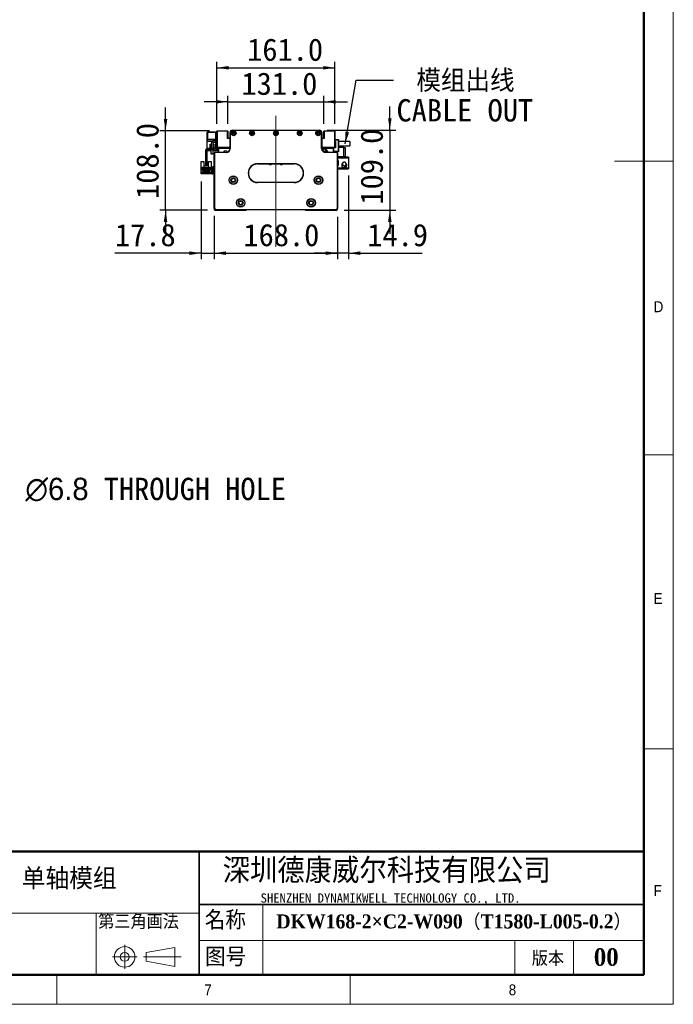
# Model space of a CAD drawing. Header units: millimetres. Extents: x 40 to 3320, y 40 to 2336.
# Tile 9 of 14: x 2430 to 3320, y 40 to 1381. Entities that reach past the tile are written whole.
import ezdxf

# ---------------------------------------------------------------- set-up
doc = ezdxf.new("R2010")
doc.units = ezdxf.units.MM
doc.header["$LTSCALE"] = 8
doc.header["$PDSIZE"] = -1
doc.linetypes.add('CENTERX2', pattern=[20.32, 12.7, -2.54, 2.54, -2.54])
doc.layers.add('DIMNS', color=7, linetype='Continuous')
doc.styles.add('SLDTEXTSTYLE0', font='Gothic.ttf', dxfattribs={"width": 0.913})
doc.styles.add('SLDTEXTSTYLE1', font='timesbd.ttf', dxfattribs={"width": 0.933})
doc.styles.add('SLDTEXTSTYLE3', font='txt', dxfattribs={"bigfont": 'bigfont'})
doc.styles.add('SLDTEXTSTYLE4', font='txt', dxfattribs={"bigfont": 'bigfont'})
doc.styles.add('SLDTEXTSTYLE5', font='txt')
doc.styles.add('SLDTEXTSTYLE6', font='timesbd.ttf', dxfattribs={"width": 0.933, "bigfont": 'bigfont'})
doc.styles.add('SLDTEXTSTYLE7', font='txt')
doc.styles.add('SLDTEXTSTYLE8', font='txt', dxfattribs={"bigfont": 'bigfont'})
doc.dimstyles.new('SLDDIMSTYLE0', dxfattribs={"dimtxt": 30.4, "dimasz": 16, "dimexe": 0, "dimexo": 0.0625, "dimgap": 7.6, "dimtad": 2, "dimdec": 1, "dimrnd": 1e-09, "dimzin": 4, "dimdsep": 46, "dimtxsty": 'SLDTEXTSTYLE7', "dimsah": 1, "dimcen": 0.09, "dimadec": 0, "dimazin": 1, "dimtfac": 1, "dimtdec": 1, "dimtmove": 0, "dimatfit": 0, "dimfxl": 0, "dimfrac": 2, "dimtolj": 1, "dimtzin": 12, "dimarcsym": 0})
doc.dimstyles.new('SLDDIMSTYLE4', dxfattribs={"dimtxt": 0.18, "dimasz": 16, "dimexe": 0, "dimexo": 0.0625, "dimgap": 0, "dimtad": 0, "dimtih": 1, "dimtoh": 1, "dimdec": 0, "dimrnd": 1e-09, "dimzin": 0, "dimdsep": 46, "dimtxsty": 'Standard', "dimsah": 1, "dimcen": 0.09, "dimadec": 0, "dimazin": 0, "dimtfac": 16, "dimtdec": 0, "dimtofl": 0, "dimtmove": 0, "dimatfit": 3, "dimfxl": 0, "dimfrac": 2, "dimtolj": 1, "dimtzin": 0, "dimarcsym": 0})
doc.dimstyles.new('SLDDIMSTYLE5', dxfattribs={"dimtxt": 30.4, "dimasz": 16, "dimexe": 0, "dimexo": 0.0625, "dimgap": 7.6, "dimtad": 2, "dimdec": 1, "dimrnd": 1e-09, "dimzin": 12, "dimdsep": 46, "dimtxsty": 'SLDTEXTSTYLE7', "dimsah": 1, "dimcen": 0.09, "dimadec": 0, "dimazin": 3, "dimtfac": 1, "dimtdec": 1, "dimtmove": 0, "dimatfit": 0, "dimfxl": 0, "dimfrac": 2, "dimtolj": 1, "dimtzin": 12, "dimarcsym": 0})
doc.dimstyles.new('SLDDIMSTYLE7', dxfattribs={"dimtxt": 30.4, "dimasz": 16, "dimexe": 0, "dimexo": 0.0625, "dimgap": 7.6, "dimtad": 0, "dimtih": 1, "dimtoh": 1, "dimdec": 1, "dimrnd": 1e-09, "dimzin": 12, "dimdsep": 46, "dimtxsty": 'SLDTEXTSTYLE7', "dimsah": 1, "dimcen": 0, "dimadec": 0, "dimazin": 3, "dimtfac": 1, "dimtdec": 1, "dimtofl": 0, "dimtmove": 0, "dimatfit": 3, "dimfxl": 0, "dimfrac": 2, "dimtolj": 1, "dimtzin": 12, "dimarcsym": 0})

# ---------------------------------------------------------------- blocks, each defined once
blk = doc.blocks.new('_D_12')
at = {"layer": 'DIMNS'}
for p, q in [((2694.6, 1112), (2694.6, 1054.7)), ((2862.6, 1112), (2862.6, 1054.7)), ((2694.6, 1062.7), (2862.6, 1062.7))]:
    blk.add_line(p, q, dxfattribs=at)
for points in [[(2694.6, 1062.7), (2710.6, 1060.3), (2710.6, 1065.1)], [(2862.6, 1062.7), (2846.6, 1065.1), (2846.6, 1060.3)]]:
    blk.add_solid(points, dxfattribs=at)
at = {"layer": 'DIMNS', "insert": (2734.4, 1102.6), "char_height": 30.4, "attachment_point": 1, "style": 'SLDTEXTSTYLE7'}
blk.add_mtext('168.0', dxfattribs=at)
blk = doc.blocks.new('_D_13')
at = {"layer": 'DIMNS'}
for p, q in [((2676.8, 1160.5), (2676.8, 1054.7)), ((2694.6, 1113.5), (2694.6, 1054.7)), ((2676.8, 1062.7), (2559.4, 1062.7)), ((2676.8, 1062.7), (2694.6, 1062.7)), ((2694.6, 1062.7), (2726.6, 1062.7))]:
    blk.add_line(p, q, dxfattribs=at)
for points in [[(2676.8, 1062.7), (2660.8, 1065.1), (2660.8, 1060.3)], [(2694.6, 1062.7), (2710.6, 1060.3), (2710.6, 1065.1)]]:
    blk.add_solid(points, dxfattribs=at)
at = {"layer": 'DIMNS', "insert": (2559.4, 1102.6), "char_height": 30.4, "attachment_point": 1, "style": 'SLDTEXTSTYLE7'}
blk.add_mtext('17.8', dxfattribs=at)
blk = doc.blocks.new('_D_14')
at = {"layer": 'DIMNS'}
for p, q in [((2933.8, 1230.2), (2933.8, 1262.2)), ((2848.3, 1230.2), (2941.8, 1230.2)), ((2933.8, 1230.2), (2933.8, 1121.2)), ((2871.8, 1121.2), (2941.8, 1121.2)), ((2933.8, 1121.2), (2933.8, 1089.2))]:
    blk.add_line(p, q, dxfattribs=at)
for points in [[(2933.8, 1230.2), (2936.2, 1246.2), (2931.4, 1246.2)], [(2933.8, 1121.2), (2931.4, 1105.2), (2936.2, 1105.2)]]:
    blk.add_solid(points, dxfattribs=at)
at = {"layer": 'DIMNS', "insert": (2893.9, 1128.8), "char_height": 30.4, "attachment_point": 1, "rotation": 90, "style": 'SLDTEXTSTYLE7'}
blk.add_mtext('109.0', dxfattribs=at)
blk = doc.blocks.new('_D_15')
at = {"layer": 'DIMNS'}
for p, q in [((2713.1, 1239), (2713.1, 1276.8)), ((2844.1, 1239), (2844.1, 1276.8)), ((2713.1, 1268.8), (2681.1, 1268.8)), ((2713.1, 1268.8), (2844.1, 1268.8)), ((2844.1, 1268.8), (2876.1, 1268.8))]:
    blk.add_line(p, q, dxfattribs=at)
for points in [[(2713.1, 1268.8), (2697.1, 1271.2), (2697.1, 1266.4)], [(2844.1, 1268.8), (2860.1, 1266.4), (2860.1, 1271.2)]]:
    blk.add_solid(points, dxfattribs=at)
at = {"layer": 'DIMNS', "insert": (2731.7, 1308.7), "char_height": 30.4, "attachment_point": 1, "style": 'SLDTEXTSTYLE7'}
blk.add_mtext('131.0', dxfattribs=at)
blk = doc.blocks.new('_D_16')
at = {"layer": 'DIMNS'}
for p, q in [((2698.1, 1239), (2698.1, 1323.1)), ((2698.1, 1315.1), (2859.1, 1315.1)), ((2859.1, 1239), (2859.1, 1323.1))]:
    blk.add_line(p, q, dxfattribs=at)
for points in [[(2698.1, 1315.1), (2714.1, 1312.7), (2714.1, 1317.5)], [(2859.1, 1315.1), (2843.1, 1317.5), (2843.1, 1312.7)]]:
    blk.add_solid(points, dxfattribs=at)
at = {"layer": 'DIMNS', "insert": (2739.5, 1355), "char_height": 30.4, "attachment_point": 1, "style": 'SLDTEXTSTYLE7'}
blk.add_mtext('161.0', dxfattribs=at)
blk = doc.blocks.new('_D_17')
at = {"layer": 'DIMNS'}
for p, q in [((2628.3, 1229.2), (2628.3, 1261.2)), ((2688.3, 1229.2), (2620.3, 1229.2)), ((2628.3, 1121.2), (2628.3, 1229.2)), ((2685.5, 1121.2), (2620.3, 1121.2)), ((2628.3, 1121.2), (2628.3, 1089.2))]:
    blk.add_line(p, q, dxfattribs=at)
for points in [[(2628.3, 1229.2), (2630.7, 1245.2), (2625.9, 1245.2)], [(2628.3, 1121.2), (2625.9, 1105.2), (2630.7, 1105.2)]]:
    blk.add_solid(points, dxfattribs=at)
at = {"layer": 'DIMNS', "insert": (2588.4, 1136.5), "char_height": 30.4, "attachment_point": 1, "rotation": 90, "style": 'SLDTEXTSTYLE7'}
blk.add_mtext('108.0', dxfattribs=at)
blk = doc.blocks.new('_D_18')
at = {"layer": 'DIMNS'}
for p, q in [((2877.5, 1168.3), (2877.5, 1054.7)), ((2862.6, 1112), (2862.6, 1054.7)), ((2862.6, 1062.7), (2830.6, 1062.7)), ((2877.5, 1062.7), (2862.6, 1062.7)), ((2877.5, 1062.7), (2978, 1062.7))]:
    blk.add_line(p, q, dxfattribs=at)
for points in [[(2862.6, 1062.7), (2846.6, 1065.1), (2846.6, 1060.3)], [(2877.5, 1062.7), (2893.5, 1060.3), (2893.5, 1065.1)]]:
    blk.add_solid(points, dxfattribs=at)
at = {"layer": 'DIMNS', "insert": (2903.1, 1102.6), "char_height": 30.4, "attachment_point": 1, "style": 'SLDTEXTSTYLE7'}
blk.add_mtext('14.9', dxfattribs=at)
blk = doc.blocks.new('SW_NOTE_7')
at = {"layer": 'DIMNS', "color": 0, "char_height": 30.4, "attachment_point": 1}
for s, insert, style in [(' 模组出线', (4.1, 14.5), 'SLDTEXTSTYLE8'), ('CABLE OUT', (4.1, -25.7), 'SLDTEXTSTYLE7')]:
    blk.add_mtext(s, dxfattribs=dict(at, insert=insert, style=style))
blk = doc.blocks.new('_D_25')
at = {"layer": 'Defpoints', "color": 0}
for p in [(2278.6, 675.1), (2275.2, 669.2)]:
    blk.add_point(p, dxfattribs=at)
at = {"layer": 'DIMNS', "color": 0, "lineweight": -2}
for p, q in [((2316.8, 741.2), (2286.6, 689)), ((2347, 741.2), (2316.8, 741.2))]:
    blk.add_line(p, q, dxfattribs=at)
at = {"layer": 'DIMNS', "color": 0}
blk.add_solid([(2284.3, 690.3), (2289, 687.6), (2278.6, 675.1)], dxfattribs=at)
at = {"layer": 'DIMNS', "color": 0, "insert": (2354.6, 756.9), "char_height": 30.4, "attachment_point": 1, "style": 'SLDTEXTSTYLE7'}
blk.add_mtext('\\A1;38X {\\fMS PGothic|b0|i0|c128|p34;∅6.8} THROUGH HOLE', dxfattribs=at)

msp = doc.modelspace()

# ---------------------------------------------------------------- linework, layer by layer
at = {"color": 7, "linetype": 'Continuous', "lineweight": 18}
for p, q in [((3320, 40), (3320, 2336)), ((3280, 2296), (3280, 80)), ((3320, 1188), (3240, 1188)), ((3280, 788), (3320, 788)), ((3280, 388), (3320, 388)), ((2760.74, 176), (2760.74, 80)), ((2201.48, 164), (2674.01, 164)), ((2533.82, 164), (2533.82, 80)), ((2572.64, 121.19), (2572.64, 88.5)), ((2674.01, 126.72), (3280, 126.72)), ((3104, 126.72), (3104, 80)), ((3184, 126.72), (3184, 80)), ((2601.91, 110.55), (2640.75, 117.27)), ((2601.91, 98.55), (2601.91, 110.55)), ((2640.75, 117.27), (2640.75, 91.68)), ((2556, 104.55), (2589.61, 104.55)), ((2598.44, 104.55), (2649.56, 104.55)), ((2601.91, 98.55), (2640.75, 91.68)), ((80, 80), (3280, 80)), ((984, 80), (3280, 80)), ((2480, 40), (2480, 80)), ((2880, 80), (2880, 40)), ((40, 40), (3320, 40))]:
    msp.add_line(p, q, dxfattribs=at)
at = {"color": 7, "linetype": 'Continuous', "lineweight": 50}
for p, q in [((3280, 2296), (3280, 80)), ((3280, 248), (1464, 248)), ((80, 80), (3280, 80))]:
    msp.add_line(p, q, dxfattribs=at)
at = {"color": 7, "linetype": 'Continuous', "lineweight": 25}
for p, q in [((2685.41, 1227.67), (2685.11, 1227.37)), ((2685.41, 1227.37), (2685.11, 1227.25)), ((2685.11, 1227.25), (2685.11, 1227.37)), ((2685.11, 1218.1), (2685.11, 1227.25)), ((2685.41, 1227.67), (2685.41, 1227.37)), ((2685.41, 1227.67), (2696.11, 1227.67)), ((2685.41, 1227.37), (2685.41, 1217.97)), ((2696.11, 1227.37), (2685.41, 1227.37)), ((2696.11, 1227.67), (2698.11, 1227.67)), ((2696.11, 1226.67), (2696.11, 1227.67)), ((2698.11, 1226.67), (2696.11, 1226.67)), ((2696.11, 1226.67), (2696.11, 1217.67)), ((2698.41, 1229.17), (2698.11, 1228.87)), ((2698.11, 1206.97), (2698.11, 1228.87)), ((2698.41, 1228.87), (2698.11, 1228.87)), ((2698.41, 1228.87), (2698.41, 1229.17)), ((2698.41, 1229.17), (2712.81, 1229.17)), ((2698.41, 1228.87), (2698.41, 1206.97)), ((2712.81, 1228.87), (2698.41, 1228.87)), ((2712.81, 1228.87), (2712.81, 1229.17)), ((2713.11, 1228.87), (2712.81, 1229.17)), ((2712.81, 1218.67), (2712.81, 1228.87)), ((2712.81, 1228.87), (2713.11, 1228.87)), ((2713.11, 1228.87), (2713.11, 1218.67)), ((2716.11, 1205.17), (2716.11, 1227.17)), ((2716.11, 1227.17), (2716.41, 1227.17)), ((2716.41, 1227.17), (2716.41, 1205.17)), ((2716.61, 1228.83), (2716.61, 1228.87)), ((2716.61, 1228.87), (2716.64, 1228.87)), ((2719.11, 1230.17), (2719.11, 1229.87)), ((2719.11, 1230.17), (2838.11, 1230.17)), ((2838.11, 1229.87), (2719.11, 1229.87)), ((2838.11, 1230.17), (2838.11, 1229.87)), ((2840.59, 1228.87), (2840.61, 1228.87)), ((2840.61, 1228.87), (2840.61, 1228.83)), ((2841.11, 1227.17), (2840.81, 1227.17)), ((2840.81, 1205.17), (2840.81, 1227.17)), ((2841.11, 1227.17), (2841.11, 1205.17)), ((2844.11, 1228.87), (2844.41, 1229.17)), ((2844.11, 1228.87), (2844.41, 1228.87)), ((2844.11, 1218.67), (2844.11, 1228.87)), ((2844.41, 1229.17), (2844.41, 1228.87)), ((2844.41, 1229.17), (2858.81, 1229.17)), ((2844.41, 1228.87), (2844.41, 1218.67)), ((2858.81, 1228.87), (2844.41, 1228.87)), ((2858.81, 1229.17), (2858.81, 1228.87)), ((2858.81, 1229.17), (2859.11, 1228.87)), ((2859.11, 1228.87), (2858.81, 1228.87)), ((2858.81, 1206.97), (2858.81, 1228.87)), ((2859.11, 1228.87), (2859.11, 1206.97)), ((2684.81, 1215.07), (2684.81, 1217.67)), ((2684.81, 1217.67), (2696.11, 1217.67)), ((2684.81, 1215.07), (2692.47, 1215.07)), ((2684.81, 1204.92), (2684.81, 1215.07)), ((2685.11, 1217.97), (2685.11, 1218.1)), ((2685.41, 1217.97), (2685.11, 1218.1)), ((2685.11, 1217.97), (2685.41, 1217.67)), ((2685.41, 1217.97), (2685.41, 1217.67)), ((2685.41, 1217.97), (2696.11, 1217.97)), ((2689.11, 1211.17), (2690.61, 1211.17)), ((2689.11, 1205.17), (2689.11, 1211.17)), ((2690.61, 1211.69), (2690.61, 1205.67)), ((2692.61, 1211.67), (2692.61, 1205.67)), ((2692.61, 1211.17), (2694.11, 1211.17)), ((2694.11, 1211.17), (2694.11, 1205.17)), ((2696.11, 1214.67), (2698.11, 1214.67)), ((2696.11, 1213.67), (2696.11, 1214.67)), ((2696.11, 1213.67), (2696.11, 1206.67)), ((2698.11, 1213.67), (2696.11, 1213.67)), ((2697.17, 1215.07), (2698.11, 1215.07)), ((2698.11, 1206.97), (2698.41, 1206.67)), ((2698.41, 1206.97), (2698.11, 1206.97)), ((2698.11, 1206.97), (2698.11, 1206.67)), ((2698.41, 1206.97), (2698.41, 1206.67)), ((2698.41, 1206.97), (2716.11, 1206.97)), ((2698.41, 1202.17), (2698.41, 1206.67)), ((2716.11, 1206.67), (2698.41, 1206.67)), ((2700.11, 1205.67), (2701.11, 1206.67)), ((2716.11, 1218.67), (2712.81, 1218.67)), ((2714.04, 1206.67), (2714.33, 1206.38)), ((2844.41, 1218.67), (2841.11, 1218.67)), ((2841.11, 1206.97), (2858.81, 1206.97)), ((2858.81, 1206.67), (2841.11, 1206.67)), ((2842.89, 1206.38), (2843.19, 1206.67)), ((2856.11, 1206.67), (2857.11, 1205.67)), ((2859.11, 1206.97), (2858.81, 1206.67)), ((2858.81, 1206.97), (2858.81, 1206.67)), ((2859.11, 1206.97), (2858.81, 1206.97)), ((2859.61, 1206.67), (2858.81, 1206.67)), ((2859.11, 1217.67), (2863.81, 1217.67)), ((2863.81, 1216.67), (2859.11, 1216.67)), ((2859.11, 1214.67), (2859.61, 1214.67)), ((2859.11, 1208.67), (2859.61, 1208.67)), ((2859.61, 1214.67), (2859.61, 1206.17)), ((2863.81, 1216.67), (2863.81, 1217.67)), ((2863.81, 1217.67), (2864.11, 1217.37)), ((2864.11, 1216.55), (2863.81, 1216.67)), ((2863.81, 1201.67), (2863.81, 1216.67)), ((2864.11, 1217.37), (2864.11, 1216.55)), ((2864.11, 1216.55), (2864.11, 1201.8)), ((2879.11, 1214.67), (2864.11, 1214.67)), ((2864.11, 1208.67), (2879.11, 1208.67)), ((2871.11, 1206.67), (2864.11, 1206.67)), ((2871.11, 1193.67), (2871.11, 1206.67)), ((2871.11, 1206.67), (2873.11, 1206.67)), ((2873.11, 1206.67), (2873.11, 1193.67)), ((2879.11, 1214.67), (2879.11, 1208.67)), ((2682.61, 1201.67), (2682.61, 1182.17)), ((2684.61, 1201.67), (2684.61, 1182.17)), ((2684.81, 1202.17), (2684.81, 1202.42)), ((2689.11, 1202.17), (2684.81, 1202.17)), ((2694.61, 1205.17), (2686.11, 1205.17)), ((2694.61, 1203.17), (2686.11, 1203.17)), ((2689.11, 1202.17), (2689.11, 1203.17)), ((2690.61, 1205.67), (2692.61, 1205.67)), ((2690.61, 1205.17), (2690.61, 1205.67)), ((2690.61, 1197.67), (2690.61, 1203.17)), ((2692.61, 1197.67), (2690.61, 1197.67)), ((2692.61, 1205.67), (2692.61, 1205.17)), ((2692.61, 1203.17), (2692.61, 1197.67)), ((2694.11, 1203.17), (2694.11, 1202.17)), ((2698.41, 1202.17), (2694.11, 1202.17)), ((2694.91, 1198.67), (2694.61, 1198.67)), ((2694.61, 1123.67), (2694.61, 1198.67)), ((2694.91, 1198.67), (2694.91, 1123.8)), ((2696.11, 1199.87), (2696.11, 1200.17)), ((2696.11, 1200.17), (2711.11, 1200.17)), ((2711.11, 1199.87), (2696.11, 1199.87)), ((2700.11, 1200.67), (2700.11, 1205.67)), ((2700.11, 1200.67), (2700.11, 1200.17)), ((2700.51, 1200.27), (2700.11, 1200.67)), ((2700.51, 1200.17), (2700.51, 1200.27)), ((2700.71, 1204.92), (2701.66, 1205.87)), ((2700.71, 1200.17), (2700.71, 1204.92)), ((2700.81, 1204.83), (2701.75, 1205.77)), ((2700.81, 1200.17), (2700.81, 1204.83)), ((2701.66, 1205.87), (2716.11, 1205.87)), ((2701.75, 1205.77), (2716.11, 1205.77)), ((2711.11, 1199.87), (2711.11, 1200.17)), ((2714.83, 1206.17), (2716.11, 1206.17)), ((2716.41, 1205.17), (2716.11, 1205.17)), ((2841.39, 1204.67), (2840.74, 1204.67)), ((2841.11, 1205.17), (2840.81, 1205.17)), ((2841.11, 1206.17), (2842.4, 1206.17)), ((2841.11, 1205.87), (2855.56, 1205.87)), ((2841.11, 1205.77), (2855.47, 1205.77)), ((2846.35, 1201.17), (2843.13, 1201.17)), ((2847.39, 1203.5), (2844.59, 1204.44)), ((2846.11, 1200.17), (2846.11, 1199.87)), ((2846.11, 1200.17), (2861.11, 1200.17)), ((2861.11, 1199.87), (2846.11, 1199.87)), ((2855.47, 1205.77), (2856.41, 1204.83)), ((2855.56, 1205.87), (2856.51, 1204.92)), ((2856.41, 1204.83), (2856.41, 1200.17)), ((2856.51, 1204.92), (2856.51, 1200.17)), ((2857.61, 1206.17), (2857.11, 1205.67)), ((2857.11, 1205.67), (2857.11, 1200.17)), ((2857.11, 1201.67), (2863.81, 1201.67)), ((2863.81, 1200.67), (2857.11, 1200.67)), ((2859.61, 1206.17), (2857.61, 1206.17)), ((2861.11, 1200.17), (2861.11, 1199.87)), ((2862.31, 1123.8), (2862.31, 1198.67)), ((2862.61, 1198.67), (2862.31, 1198.67)), ((2862.61, 1198.67), (2862.61, 1123.67)), ((2863.11, 1196.67), (2862.61, 1196.67)), ((2863.11, 1193.67), (2863.11, 1196.67)), ((2863.11, 1193.67), (2863.11, 1192.47)), ((2871.11, 1193.67), (2863.11, 1193.67)), ((2864.11, 1201.8), (2863.81, 1201.67)), ((2863.81, 1200.67), (2863.81, 1201.67)), ((2864.11, 1200.97), (2863.81, 1200.67)), ((2864.11, 1201.8), (2864.11, 1200.97)), ((2869.11, 1193.67), (2869.11, 1193.47)), ((2877.51, 1193.47), (2869.11, 1193.47)), ((2873.11, 1193.67), (2871.11, 1193.67)), ((2877.51, 1193.47), (2877.51, 1192.47)), ((2676.91, 1187.57), (2680.61, 1187.57)), ((2676.91, 1178.67), (2676.91, 1187.57)), ((2680.61, 1187.57), (2680.61, 1179.17)), ((2682.61, 1182.17), (2684.61, 1182.17)), ((2682.61, 1181.17), (2682.61, 1182.17)), ((2684.61, 1181.17), (2682.61, 1181.17)), ((2684.61, 1182.17), (2684.61, 1181.17)), ((2686.61, 1179.17), (2686.61, 1187.57)), ((2686.61, 1187.57), (2690.31, 1187.57)), ((2690.31, 1187.57), (2690.31, 1178.67)), ((2692.61, 1179.67), (2692.61, 1180.67)), ((2692.61, 1180.67), (2694.61, 1180.67)), ((2753.61, 1184.47), (2803.61, 1184.47)), ((2753.61, 1184.47), (2753.61, 1184.17)), ((2803.61, 1184.17), (2753.61, 1184.17)), ((2772.36, 1182.87), (2769.86, 1182.87)), ((2787.36, 1182.87), (2784.86, 1182.87)), ((2803.61, 1184.47), (2803.61, 1184.17)), ((2863.11, 1188.47), (2863.11, 1192.47)), ((2863.11, 1192.47), (2877.51, 1192.47)), ((2864.11, 1188.47), (2863.11, 1188.47)), ((2863.11, 1188.47), (2863.11, 1187.97)), ((2863.11, 1187.97), (2863.11, 1182.97)), ((2864.11, 1187.97), (2863.11, 1187.97)), ((2863.11, 1182.47), (2863.11, 1182.97)), ((2863.11, 1182.97), (2864.11, 1182.97)), ((2863.11, 1178.47), (2863.11, 1182.47)), ((2863.11, 1182.47), (2864.11, 1182.47)), ((2864.11, 1182.47), (2864.11, 1188.47)), ((2868.56, 1183.27), (2868.46, 1182.47)), ((2868.8, 1183.91), (2868.66, 1183.59)), ((2868.67, 1184.05), (2868.71, 1184.06)), ((2868.71, 1180.88), (2868.67, 1180.89)), ((2868.71, 1184.06), (2869.09, 1184.64)), ((2868.87, 1183.99), (2868.71, 1184.06)), ((2868.83, 1183.89), (2868.71, 1183.95)), ((2877.51, 1192.47), (2877.51, 1178.47)), ((2676.81, 1170.67), (2676.81, 1172.67)), ((2676.81, 1172.67), (2677.81, 1172.67)), ((2677.81, 1170.67), (2676.81, 1170.67)), ((2676.91, 1172.67), (2676.91, 1178.67)), ((2677.71, 1178.67), (2676.91, 1178.67)), ((2677.71, 1178.67), (2678.21, 1179.17)), ((2677.81, 1172.67), (2677.81, 1170.67)), ((2691.61, 1172.67), (2677.81, 1172.67)), ((2691.61, 1170.67), (2677.81, 1170.67)), ((2680.81, 1179.17), (2678.21, 1179.17)), ((2678.61, 1178.62), (2680.81, 1178.62)), ((2678.61, 1175.17), (2678.61, 1178.62)), ((2679.41, 1175.17), (2678.61, 1175.17)), ((2679.41, 1176.82), (2687.81, 1176.82)), ((2679.41, 1175.17), (2679.41, 1176.82)), ((2679.41, 1174.12), (2679.41, 1175.17)), ((2680.61, 1174.12), (2679.41, 1174.12)), ((2680.86, 1175.77), (2680.36, 1175.77)), ((2680.36, 1175.77), (2680.36, 1175.27)), ((2680.36, 1175.27), (2680.86, 1175.27)), ((2680.61, 1173.32), (2680.61, 1174.12)), ((2686.61, 1174.12), (2680.61, 1174.12)), ((2686.61, 1173.32), (2680.61, 1173.32)), ((2680.81, 1178.62), (2680.81, 1179.17)), ((2680.81, 1179.17), (2686.41, 1179.17)), ((2681.16, 1178.62), (2680.81, 1178.62)), ((2680.86, 1175.27), (2680.86, 1175.77)), ((2681.16, 1177.52), (2681.16, 1178.62)), ((2686.06, 1177.52), (2681.16, 1177.52)), ((2682.36, 1175.77), (2682.36, 1175.27)), ((2682.86, 1175.77), (2682.36, 1175.77)), ((2682.36, 1175.27), (2682.86, 1175.27)), ((2682.81, 1178.12), (2684.41, 1178.12)), ((2682.81, 1177.52), (2682.81, 1178.12)), ((2682.86, 1175.27), (2682.86, 1175.77)), ((2684.86, 1175.77), (2684.36, 1175.77)), ((2684.36, 1175.77), (2684.36, 1175.27)), ((2684.36, 1175.27), (2684.86, 1175.27)), ((2684.41, 1177.52), (2684.41, 1178.12)), ((2684.86, 1175.27), (2684.86, 1175.77)), ((2686.41, 1178.62), (2686.06, 1178.62)), ((2686.06, 1178.62), (2686.06, 1177.52)), ((2686.86, 1175.77), (2686.36, 1175.77)), ((2686.36, 1175.77), (2686.36, 1175.27)), ((2686.36, 1175.27), (2686.86, 1175.27)), ((2686.41, 1179.17), (2686.41, 1178.62)), ((2689.01, 1179.17), (2686.41, 1179.17)), ((2686.41, 1178.62), (2688.61, 1178.62)), ((2686.61, 1174.12), (2686.61, 1173.32)), ((2687.81, 1174.12), (2686.61, 1174.12)), ((2686.86, 1175.27), (2686.86, 1175.77)), ((2687.81, 1176.82), (2687.81, 1175.17)), ((2687.81, 1175.17), (2687.81, 1174.12)), ((2688.61, 1175.17), (2687.81, 1175.17)), ((2688.61, 1178.62), (2688.61, 1175.17)), ((2689.01, 1179.17), (2689.51, 1178.67)), ((2690.31, 1178.67), (2689.51, 1178.67)), ((2690.31, 1178.67), (2690.31, 1172.67)), ((2691.61, 1172.67), (2691.61, 1170.67)), ((2694.61, 1179.67), (2692.61, 1179.67)), ((2692.61, 1171.67), (2692.61, 1179.67)), ((2692.61, 1170.67), (2692.61, 1171.67)), ((2692.61, 1171.67), (2694.61, 1171.67)), ((2694.61, 1170.67), (2692.61, 1170.67)), ((2877.51, 1178.47), (2863.11, 1178.47)), ((2863.11, 1178.47), (2863.11, 1177.27)), ((2869.11, 1177.27), (2863.11, 1177.27)), ((2869.11, 1177.47), (2877.51, 1177.47)), ((2869.11, 1177.47), (2869.11, 1177.27)), ((2877.51, 1178.47), (2877.51, 1177.47)), ((2753.61, 1159.17), (2803.61, 1159.17)), ((2753.61, 1159.17), (2753.61, 1158.87)), ((2803.61, 1158.87), (2753.61, 1158.87)), ((2803.61, 1159.17), (2803.61, 1158.87)), ((2694.91, 1123.8), (2694.61, 1123.67)), ((2696.61, 1121.67), (2694.61, 1123.67)), ((2694.61, 1123.67), (2694.61, 1122.17)), ((2694.61, 1122.17), (2695.61, 1121.17)), ((2694.91, 1123.8), (2696.74, 1121.97)), ((2695.61, 1121.17), (2738.11, 1121.17)), ((2696.74, 1121.97), (2696.61, 1121.67)), ((2860.61, 1121.67), (2696.61, 1121.67)), ((2696.74, 1121.97), (2860.49, 1121.97)), ((2738.11, 1121.17), (2738.61, 1121.67)), ((2818.61, 1121.67), (2819.11, 1121.17)), ((2819.11, 1121.17), (2861.61, 1121.17)), ((2860.49, 1121.97), (2862.31, 1123.8)), ((2860.49, 1121.97), (2860.61, 1121.67)), ((2862.61, 1123.67), (2860.61, 1121.67)), ((2861.61, 1121.17), (2862.61, 1122.17)), ((2862.31, 1123.8), (2862.61, 1123.67)), ((2862.61, 1122.17), (2862.61, 1123.67))]:
    msp.add_line(p, q, dxfattribs=at)
at = {"color": 7, "linetype": 'Continuous', "lineweight": 35}
for p, q in [((2674.01, 248), (2674.01, 80)), ((2674.01, 176), (3280, 176))]:
    msp.add_line(p, q, dxfattribs=at)
at = {"color": 7, "linetype": 'Continuous', "lineweight": 25, "flags": 128}
for points in [[(2843.13, 1201.17), (2843.21, 1202.3), (2843.43, 1203.29), (2843.78, 1204.03), (2844.2, 1204.42), (2844.59, 1204.44)], [(2846.35, 1201.17), (2846.42, 1202.07), (2846.62, 1202.84), (2846.92, 1203.34), (2847.27, 1203.52), (2847.62, 1203.34), (2847.92, 1202.84), (2848.12, 1202.07), (2848.19, 1201.17)], [(2846.44, 1200.17), (2846.42, 1200.27), (2846.35, 1201.17)], [(2846.95, 1201.17), (2846.97, 1201.49), (2847.04, 1201.76), (2847.15, 1201.94), (2847.27, 1202), (2847.4, 1201.94), (2847.48, 1201.81)], [(2847.48, 1200.54), (2847.4, 1200.41), (2847.27, 1200.34), (2847.15, 1200.41), (2847.04, 1200.59), (2846.97, 1200.86), (2846.95, 1201.17)], [(2848.19, 1201.17), (2848.12, 1200.27), (2848.1, 1200.17)], [(2691.61, 1170.67), (2692.2, 1170.73), (2692.61, 1170.85)]]:
    msp.add_lwpolyline(points, dxfattribs=at)
at = {"color": 7, "linetype": 'Continuous', "lineweight": 25}
for centre, radius in [((2721.11, 1225.92), 3.25), ((2721.11, 1225.92), 3), ((2721.11, 1225.92), 1.6), ((2721.11, 1225.92), 1.25), ((2746.11, 1225.92), 3.25), ((2746.11, 1225.92), 3), ((2746.11, 1225.92), 1.6), ((2746.11, 1225.92), 1.25), ((2778.61, 1225.92), 3.25), ((2778.61, 1225.92), 3), ((2778.61, 1225.92), 1.6), ((2778.61, 1225.92), 1.25), ((2811.11, 1225.92), 3.25), ((2811.11, 1225.92), 3), ((2811.11, 1225.92), 1.6), ((2811.11, 1225.92), 1.25), ((2836.11, 1225.92), 3.25), ((2836.11, 1225.92), 3), ((2836.11, 1225.92), 1.6), ((2836.11, 1225.92), 1.25), ((2720.61, 1162.17), 5.75), ((2720.61, 1162.17), 5.5), ((2836.61, 1162.17), 5.75), ((2836.61, 1162.17), 5.5), ((2720.61, 1162.17), 3.2), ((2720.61, 1162.17), 2.5), ((2720.61, 1162.17), 2.45), ((2836.61, 1162.17), 3.2), ((2836.61, 1162.17), 2.5), ((2836.61, 1162.17), 2.45), ((2730.61, 1131.17), 5.75), ((2730.61, 1131.17), 5.5), ((2730.61, 1131.17), 3.2), ((2730.61, 1131.17), 2.5), ((2730.61, 1131.17), 2.45), ((2826.61, 1131.17), 5.75), ((2826.61, 1131.17), 5.5), ((2826.61, 1131.17), 3.2), ((2826.61, 1131.17), 2.5), ((2826.61, 1131.17), 2.45)]:
    msp.add_circle(centre, radius, dxfattribs=at)
at = {"color": 7, "linetype": 'Continuous', "lineweight": 18}
for radius in [14, 6]:
    msp.add_circle((2572.64, 104.55), radius, dxfattribs=at)
at = {"color": 7, "linetype": 'Continuous', "lineweight": 25}
for centre, radius, start, end in [((2719.11, 1227.17), 3, 90, 180), ((2719.11, 1227.17), 2.7, 90, 180), ((2838.11, 1227.17), 3, 0, 90), ((2838.11, 1227.17), 2.7, 0, 90), ((2694.61, 1211.69), 4, 94.78019, 180), ((2694.61, 1211.67), 2, 94.78019, 180), ((2694.11, 1217.67), 2, 274.78019, 0), ((2694.11, 1217.65), 4, 274.78019, 300), ((2694.61, 1206.67), 1.5, 270, 0), ((2694.61, 1206.67), 3.5, 270, 0), ((2694.11, 1217.65), 4, 311.85957, 0), ((2686.11, 1201.67), 3.5, 90, 180), ((2686.11, 1201.67), 1.5, 90, 180), ((2696.11, 1198.67), 1.5, 90, 180), ((2696.11, 1198.67), 1.2, 90, 180), ((2710.11, 1198.67), 3.25, 33.63206, 152.51367), ((2711.11, 1205.17), 5.3, 270, 0), ((2711.11, 1205.17), 5, 270, 0), ((2714.83, 1206.87), 0.7, 225, 270), ((2846.11, 1205.17), 5.3, 180, 270), ((2846.11, 1205.17), 5, 180, 270), ((2844.57, 1202.21), 2.61, 134.19893, 176.19158), ((2842.4, 1206.87), 0.7, 270, 315), ((2846.12, 1201.17), 1.5, 0, 25.13624), ((2846.12, 1201.17), 1.5, 334.86376, 0), ((2847.11, 1198.67), 3.25, 27.48633, 71.16109), ((2861.11, 1198.67), 1.5, 0, 90), ((2861.11, 1198.67), 1.2, 0, 90), ((2753.61, 1171.67), 12.8, 90, 270), ((2753.61, 1171.67), 12.5, 90, 270), ((2771.11, 1182.87), 1.25, 359.99991, 180.00009), ((2786.11, 1182.87), 1.25, 359.99991, 180.00009), ((2803.61, 1171.67), 12.8, 270, 90), ((2803.61, 1171.67), 12.5, 270, 90), ((2871.71, 1182.47), 3.4, 207.88541, 44.31348), ((2871.71, 1182.47), 3.45, 237.57421, 0), ((2871.71, 1182.47), 2.5, 274.06825, 11.05475), ((2871.71, 1182.47), 2.6, 277.27427, 10.90897), ((2871.71, 1182.47), 3.45, 0, 47.89891), ((2691.61, 1173.67), 1, 270, 0)]:
    msp.add_arc(centre, radius, start, end, dxfattribs=at)
for points, knots in [([(2842.96, 1204.21), (2842.76, 1204.18), (2842.26, 1204.1), (2841.55, 1204.29), (2841.23, 1204.49), (2841.11, 1204.57)], [0, 0, 0, 0, 0.29526112, 0.74055146, 1, 1, 1, 1]), ([(2844.49, 1204.44), (2844.41, 1204.46), (2844.03, 1204.55), (2843.39, 1204.43), (2842.94, 1204.17), (2842.74, 1204.06)], [0, 0, 0, 0, 0.1321398, 0.6338132, 1, 1, 1, 1]), ([(2847.5, 1201.17), (2847.44, 1201.17), (2847.3, 1201.17), (2847.07, 1201.17), (2846.95, 1201.17)], [0, 0, 0, 0, 0.5000031, 1, 1, 1, 1]), ([(2869.54, 1185.4), (2869.36, 1185.04), (2869.03, 1184.38), (2868.57, 1183.32), (2868.35, 1182.5), (2868.29, 1181.83), (2868.39, 1181.27), (2868.62, 1180.67), (2869.07, 1180.07), (2869.76, 1179.64), (2870.48, 1179.4), (2871.24, 1179.4), (2871.95, 1179.63), (2872.13, 1179.75), (2872.08, 1179.79), (2872.07, 1179.8)], [0, 0, 0, 0, 0.1800984, 0.3300043, 0.4496449, 0.5397496, 0.5746227, 0.605322, 0.6784018, 0.7214064, 0.7619833, 0.8291609, 0.8886695, 0.9605996, 1, 1, 1, 1]), ([(2873.1, 1186.24), (2873.35, 1186.01), (2873.85, 1185.55), (2874.26, 1184.63), (2874.3, 1183.71), (2874.02, 1182.92), (2873.51, 1182.3), (2872.81, 1181.89), (2872.01, 1181.73), (2871.17, 1181.83), (2870.39, 1182.2), (2869.77, 1182.8), (2869.38, 1183.57), (2869.29, 1184.41), (2869.39, 1185.17), (2869.74, 1185.76), (2870.27, 1186.18), (2871, 1186.43), (2871.75, 1186.51), (2872.29, 1186.53), (2872.55, 1186.52), (2872.64, 1186.52), (2872.66, 1186.51), (2872.73, 1186.48), (2872.89, 1186.39), (2873.02, 1186.3), (2873.1, 1186.24)], [0, 0, 0, 0, 0.06481749, 0.12977922, 0.18973187, 0.24261873, 0.29441328, 0.34624351, 0.39872444, 0.45219986, 0.50660164, 0.56145239, 0.61605177, 0.66977243, 0.727069, 0.76537755, 0.8036912, 0.85890934, 0.91422897, 0.94955448, 0.96400096, 0.96485091, 0.96575888, 0.96871015, 0.98052826, 1, 1, 1, 1]), ([(2873.94, 1181.33), (2874.04, 1181.58), (2874.23, 1182.05), (2874.28, 1182.56), (2874.19, 1182.86), (2874.17, 1182.95)], [0, 0, 0, 0, 0.4359585, 0.8267392, 1, 1, 1, 1])]:
    msp.add_open_spline(points, degree=3, knots=knots, dxfattribs=at)
at = {"color": 8, "linetype": 'Continuous', "lineweight": 25}
msp.add_open_spline([(2847.5, 1201.17), (2847.56, 1201.17), (2847.63, 1201.17), (2847.61, 1201.17), (2847.61, 1201.17)], degree=3, knots=[0, 0, 0, 0, 0.7297194, 1, 1, 1, 1], dxfattribs=at)
at = {"layer": 'DIMNS', "linetype": 'CENTERX2', "lineweight": 18}
for p, q in [((2778.61, 1249.47), (2778.61, 1072.87)), ((2778.61, 1071.37), (2778.61, 1180.97))]:
    msp.add_line(p, q, dxfattribs=at)

# ---------------------------------------------------------------- block references
at = {"layer": 'DIMNS'}
msp.add_blockref('SW_NOTE_7', (2938.79, 1298.08), dxfattribs=at)

# ---------------------------------------------------------------- texts
at = {"color": 7, "linetype": 'Continuous', "lineweight": 0}
for s, insert, char_height, attachment_point, style in [('D', (3293.33, 997.17), 14.82, 1, 'SLDTEXTSTYLE0'), ('E', (3293.33, 599.91), 14.82, 1, 'SLDTEXTSTYLE0'), ('深圳德康威尔科技有限公司', (2706.04, 238.94), 33.8667, 1, 'SLDTEXTSTYLE4'), ('单轴模组', (2432.35, 224.64), 25.4, 1, 'SLDTEXTSTYLE6'), ('F', (3293.33, 202.23), 14.82, 1, 'SLDTEXTSTYLE0'), ('SHENZHEN DYNAMIKWELL TECHNOLOGY CO., LTD.', (2757.74, 191.06), 12.7, 1, 'SLDTEXTSTYLE5'), ('名称', (2681.79, 167.24), 25.4, 1, 'SLDTEXTSTYLE3'), ('DKW168-2×C2-W090（T1580-L005-0.2）', (2779.24, 162.39), 19.05, 1, 'SLDTEXTSTYLE6'), ('图号', (2682.13, 117.17), 25.4, 1, 'SLDTEXTSTYLE3'), ('版本', (3127.2, 112.36), 20, 1, 'SLDTEXTSTYLE3'), ('00', (3228.64, 116.35), 24, 2, 'SLDTEXTSTYLE1'), ('7', (2681.17, 67.17), 14.82, 1, 'SLDTEXTSTYLE0'), ('8', (3095.82, 67.17), 14.82, 1, 'SLDTEXTSTYLE0')]:
    msp.add_mtext(s, dxfattribs=dict(at, insert=insert, char_height=char_height, attachment_point=attachment_point, style=style))
at = {"layer": 'DIMNS', "color": 7, "insert": (2536.48, 162.43), "char_height": 20, "attachment_point": 1, "style": 'SLDTEXTSTYLE3'}
msp.add_mtext('第三角画法', dxfattribs=at)

# ---------------------------------------------------------------- dimensions: what is measured, and where the dimension line sits
at = {"layer": 'DIMNS'}
for base, p1, p2, dimstyle, picture, middle in [((2859.11, 1315.08), (2698.11, 1228.87), (2859.11, 1228.87), 'SLDDIMSTYLE0', '_D_16', (2787.9, 1315.08)), ((2844.11, 1268.77), (2713.11, 1228.87), (2844.11, 1228.87), 'SLDDIMSTYLE0', '_D_15', (2780.14, 1268.77)), ((2694.61, 1062.71), (2676.81, 1170.67), (2694.61, 1123.67), 'SLDDIMSTYLE5', '_D_13', (2596.81, 1062.71)), ((2862.61, 1062.71), (2877.51, 1178.47), (2862.61, 1122.17), 'SLDDIMSTYLE5', '_D_18', (2940.54, 1062.71)), ((2862.61, 1062.71), (2694.61, 1122.17), (2862.61, 1122.17), 'SLDDIMSTYLE0', '_D_12', (2782.8, 1062.71))]:
    dim = msp.add_linear_dim(base=base, p1=p1, p2=p2, dimstyle=dimstyle, dxfattribs=at)
    dim.commit()
    dim.dimension.update_dxf_attribs({"geometry": picture, "text_midpoint": middle, "dimtype": 160})
for base, p1, p2, picture, middle in [((2628.29, 1229.17), (2695.61, 1121.17), (2698.41, 1229.17), '_D_17', (2628.29, 1184.94)), ((2933.83, 1121.17), (2838.11, 1230.17), (2861.61, 1121.17), '_D_14', (2933.83, 1177.22))]:
    dim = msp.add_linear_dim(base=base, p1=p1, p2=p2, angle=90, dimstyle='SLDDIMSTYLE0', dxfattribs=at)
    dim.commit()
    dim.dimension.update_dxf_attribs({"geometry": picture, "text_midpoint": middle, "dimtype": 160})
dim = msp.add_diameter_dim_2p(p1=(2275.24, 669.22), p2=(2278.64, 675.11), text='38X {\\fMS PGothic|b0|i0|c128|p34;<>} THROUGH HOLE', dimstyle='SLDDIMSTYLE7', dxfattribs=at)
dim.commit()
dim.dimension.update_dxf_attribs({"geometry": '_D_25', "text_midpoint": (2599.66, 741.21), "dimtype": 163})

# ---------------------------------------------------------------- leaders
msp.add_leader([(2872.95, 1211.77), (2887.99, 1298.08), (2938.79, 1298.08)], dimstyle='SLDDIMSTYLE4', dxfattribs=at)

doc.saveas('drawing.dxf')
